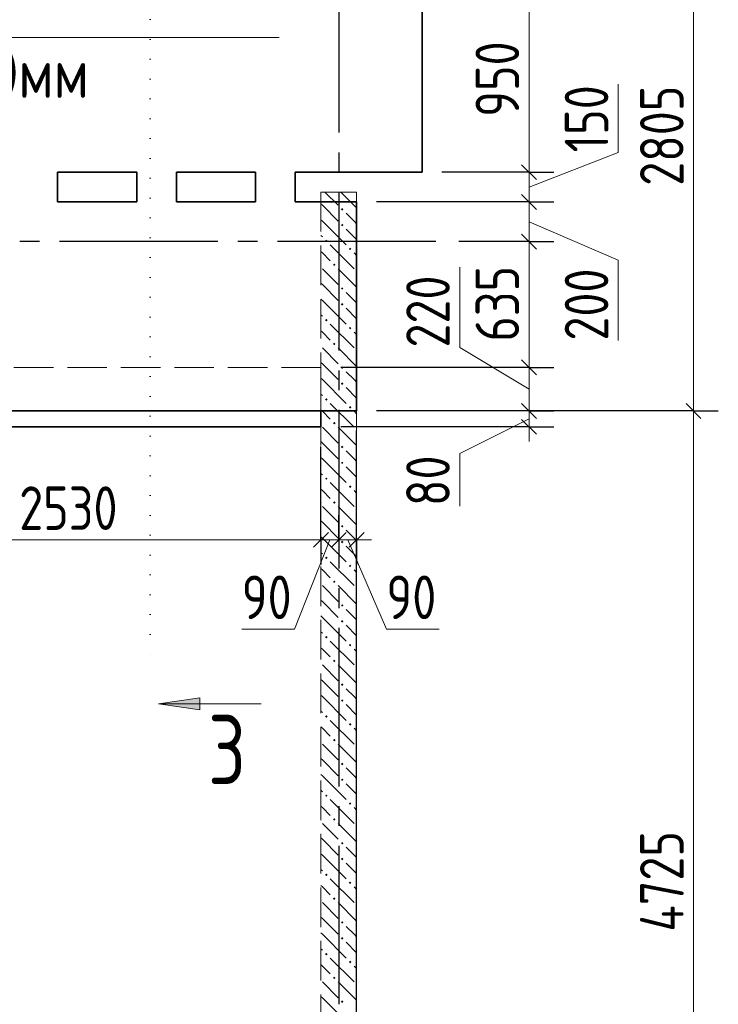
# Model space of a CAD drawing. Header units: millimetres. Extents: x 0 to 43617, y 0 to 29700.
# Tile 13 of 14: x 33459 to 36985, y 19600 to 24570. Entities that reach past the tile are written whole.
import ezdxf

# ---------------------------------------------------------------- set-up
doc = ezdxf.new("R2010")
doc.units = ezdxf.units.MM
for name, pattern in [('______2', [270, 200, -70]), ('______5', [1100, 800, -100, 100, -100]), ('______9', [100, 0, -100])]:
    doc.linetypes.add(name, pattern=pattern)
for name, color, linetype, lineweight in [('Standard', 7, 'Continuous', 25), ('ЖБ Балка Вышележаща', 7, 'Continuous', 35), ('ЖБ Балка Нижележащая', 7, 'Continuous', 35), ('ЖБ Перекрытие верхний уровень', 7, 'Continuous', 35), ('ЖБ Стена верхний уровень', 7, 'Continuous', 35), ('Оси', 40, '______5', 18), ('Примечания', 7, 'Continuous', 25), ('Узлы символ', 7, 'Continuous', 25)]:
    doc.layers.add(name, color=color, linetype=linetype, lineweight=lineweight)
doc.styles.add('GOST 2.304-81', font='txt')
doc.styles.add('ISOCPEUR', font='txt')

msp = doc.modelspace()

# ---------------------------------------------------------------- hatches: boundary and pattern name
at = {"layer": 'ЖБ Стена верхний уровень', "linetype": 'Continuous', "lineweight": 18, "transparency": 33554687}
for points in [[(35080.5, 23613.1), (35087, 23619.6), (35093.5, 23613.1), (35087, 23606.6)], [(35080.5, 23533.1), (35087, 23539.6), (35093.5, 23533.1), (35087, 23526.6)], [(35000.4, 23453.1), (35006.9, 23459.6), (35013.5, 23453.1), (35006.9, 23446.6)], [(35120.4, 23413.1), (35127, 23419.6), (35133.5, 23413.1), (35127, 23406.6)], [(35040.4, 23333.1), (35047, 23339.6), (35053.5, 23333.1), (35047, 23326.6)], [(35080.5, 23213.1), (35087, 23219.6), (35093.5, 23213.1), (35087, 23206.6)], [(35080.5, 23133.1), (35087, 23139.6), (35093.5, 23133.1), (35087, 23126.6)], [(35000.4, 23053.1), (35006.9, 23059.6), (35013.5, 23053.1), (35006.9, 23046.6)], [(35120.4, 23013.1), (35127, 23019.6), (35133.5, 23013.1), (35127, 23006.6)], [(35040.4, 22933.1), (35047, 22939.6), (35053.5, 22933.1), (35047, 22926.6)], [(35080.5, 22813.1), (35087, 22819.6), (35093.5, 22813.1), (35087, 22806.6)], [(35080.5, 22733.1), (35087, 22739.6), (35093.5, 22733.1), (35087, 22726.6)], [(35000.4, 22653.1), (35006.9, 22659.6), (35013.5, 22653.1), (35006.9, 22646.6)], [(35120.4, 22613.1), (35127, 22619.6), (35133.5, 22613.1), (35127, 22606.6)], [(35040.4, 22533.1), (35047, 22539.6), (35053.5, 22533.1), (35047, 22526.6)], [(35080.5, 22413.1), (35087, 22419.6), (35093.5, 22413.1), (35087, 22406.6)], [(35080.5, 22333.1), (35087, 22339.6), (35093.5, 22333.1), (35087, 22326.6)], [(35000.4, 22253.1), (35006.9, 22259.6), (35013.5, 22253.1), (35006.9, 22246.6)], [(35120.4, 22213.1), (35127, 22219.6), (35133.5, 22213.1), (35127, 22206.6)], [(35040.4, 22133.1), (35047, 22139.6), (35053.5, 22133.1), (35047, 22126.6)], [(35080.5, 22013.1), (35087, 22019.6), (35093.5, 22013.1), (35087, 22006.6)], [(35080.5, 21933.1), (35087, 21939.6), (35093.5, 21933.1), (35087, 21926.6)], [(35000.4, 21853.1), (35006.9, 21859.6), (35013.5, 21853.1), (35006.9, 21846.6)], [(35120.4, 21813.1), (35127, 21819.6), (35133.5, 21813.1), (35127, 21806.6)], [(35040.4, 21733.1), (35047, 21739.6), (35053.5, 21733.1), (35047, 21726.6)], [(35080.5, 21613.1), (35087, 21619.6), (35093.5, 21613.1), (35087, 21606.6)], [(35080.5, 21533.1), (35087, 21539.6), (35093.5, 21533.1), (35087, 21526.6)], [(35000.4, 21453.1), (35006.9, 21459.6), (35013.5, 21453.1), (35006.9, 21446.6)], [(35120.4, 21413.1), (35127, 21419.6), (35133.5, 21413.1), (35127, 21406.6)], [(35040.4, 21333.1), (35047, 21339.6), (35053.5, 21333.1), (35047, 21326.6)], [(35080.5, 21213.1), (35087, 21219.6), (35093.5, 21213.1), (35087, 21206.6)], [(35080.5, 21133.1), (35087, 21139.6), (35093.5, 21133.1), (35087, 21126.6)], [(35000.4, 21053.1), (35006.9, 21059.6), (35013.5, 21053.1), (35006.9, 21046.6)], [(35120.4, 21013.1), (35127, 21019.6), (35133.5, 21013.1), (35127, 21006.6)], [(35040.4, 20933.1), (35047, 20939.6), (35053.5, 20933.1), (35047, 20926.6)], [(35080.5, 20813.1), (35087, 20819.6), (35093.5, 20813.1), (35087, 20806.6)], [(35080.5, 20733.1), (35087, 20739.6), (35093.5, 20733.1), (35087, 20726.6)], [(35000.4, 20653.1), (35006.9, 20659.6), (35013.5, 20653.1), (35006.9, 20646.6)], [(35120.4, 20613.1), (35127, 20619.6), (35133.5, 20613.1), (35127, 20606.6)], [(35040.4, 20533.1), (35047, 20539.6), (35053.5, 20533.1), (35047, 20526.6)], [(35080.5, 20413.1), (35087, 20419.6), (35093.5, 20413.1), (35087, 20406.6)], [(35080.5, 20333.1), (35087, 20339.6), (35093.5, 20333.1), (35087, 20326.6)], [(35000.4, 20253.1), (35006.9, 20259.6), (35013.5, 20253.1), (35006.9, 20246.6)], [(35120.4, 20213.1), (35127, 20219.6), (35133.5, 20213.1), (35127, 20206.6)], [(35040.4, 20133.1), (35047, 20139.6), (35053.5, 20133.1), (35047, 20126.6)], [(35080.5, 20013.1), (35087, 20019.6), (35093.5, 20013.1), (35087, 20006.6)], [(35080.5, 19933.1), (35087, 19939.6), (35093.5, 19933.1), (35087, 19926.6)], [(35000.4, 19853.1), (35006.9, 19859.6), (35013.5, 19853.1), (35006.9, 19846.6)], [(35120.4, 19813.1), (35127, 19819.6), (35133.5, 19813.1), (35127, 19806.6)], [(35040.4, 19733.1), (35047, 19739.6), (35053.5, 19733.1), (35047, 19726.6)], [(35080.5, 19613.1), (35087, 19619.6), (35093.5, 19613.1), (35087, 19606.6)]]:
    msp.add_hatch(color=7, dxfattribs=at).paths.add_polyline_path(points, flags=16)
at = {"layer": 'Узлы символ', "linetype": 'Continuous', "lineweight": 13, "transparency": 33554687}
msp.add_hatch(color=7, dxfattribs=at).paths.add_polyline_path([(34369.2, 21086.2), (34159.2, 21116.2), (34369.2, 21146.2)], flags=16)

# ---------------------------------------------------------------- linework, layer by layer
at = {"layer": 'Standard', "color": 7, "linetype": 'Continuous', "lineweight": 13, "transparency": 33554687}
for p, q in [((36480, 23900), (36480, 24244.1)), ((36030, 23725), (36480, 23900)), ((36030, 23800), (36030, 23650)), ((36030, 23650), (36030, 23450)), ((36030, 23550), (36480, 23356.6)), ((36030, 23450), (36030, 22815)), ((35680, 22915), (35680, 23321.6)), ((36480, 23356.6), (36480, 22950)), ((36030, 22705), (35680, 22915)), ((36030, 22815), (36030, 22595)), ((36030, 22595), (36030, 22515)), ((36860, 22595), (36860, 17870)), ((36030, 22555), (35680, 22380.9)), ((36030, 22515), (36030, 22440)), ((35680, 22380.9), (35680, 22115)), ((35025, 21944.3), (34845.9, 21494.3)), ((35070, 21944.3), (34980, 21944.3)), ((35160, 21944.3), (35070, 21944.3)), ((35115, 21944.3), (35310, 21494.3)), ((35160, 21944.3), (35235, 21944.3)), ((34845.9, 21494.3), (34580, 21494.3)), ((35310, 21494.3), (35575.9, 21494.3))]:
    msp.add_line(p, q, dxfattribs=at)
at = {"layer": 'Standard', "color": 7, "linetype": 'Continuous', "lineweight": 25, "transparency": 33554687}
for p, q in [((35992.5, 23837.5), (36067.5, 23762.5)), ((35992.5, 23687.5), (36067.5, 23612.5)), ((35992.5, 23487.5), (36067.5, 23412.5)), ((35992.5, 22852.5), (36067.5, 22777.5)), ((35992.5, 22632.5), (36067.5, 22557.5)), ((36822.5, 22632.5), (36897.5, 22557.5)), ((35992.5, 22552.5), (36067.5, 22477.5)), ((35017.5, 21981.8), (34942.5, 21906.8)), ((35107.5, 21981.8), (35032.5, 21906.8)), ((35197.5, 21981.8), (35122.5, 21906.8))]:
    msp.add_line(p, q, dxfattribs=at)
at = {"layer": 'Standard', "color": 251, "linetype": 'Continuous', "lineweight": -3, "true_color": 0x656565, "transparency": 33554687}
for p, q in [((36030, 23800), (35905, 23800)), ((36030, 23800), (36155, 23800)), ((36030, 23650), (35905, 23650)), ((36030, 23650), (36155, 23650)), ((36030, 23450), (35905, 23450)), ((36030, 23450), (36155, 23450)), ((36030, 22815), (35905, 22815)), ((36030, 22815), (36155, 22815)), ((36030, 22595), (35905, 22595)), ((36030, 22595), (36155, 22595)), ((36860, 22595), (36735, 22595)), ((36860, 22595), (36985, 22595)), ((36030, 22515), (35905, 22515)), ((36030, 22515), (36155, 22515)), ((35160, 16870), (35160, 22495)), ((35160, 21944.3), (35160, 22495)), ((34980, 21944.3), (34980, 22415)), ((34980, 21944.3), (34980, 22069.3)), ((35070, 21944.3), (35070, 22069.3)), ((35160, 21944.3), (35160, 22069.3)), ((35070, 21944.3), (35070, 22059.3)), ((34980, 21944.3), (34980, 21819.3)), ((35070, 21944.3), (35070, 21819.3)), ((35160, 21944.3), (35160, 21819.3))]:
    msp.add_line(p, q, dxfattribs=at)
at = {"layer": 'Standard', "color": 7, "linetype": 'Continuous', "lineweight": 13, "transparency": 33554687}
for points in [[(36860, 25400), (36860, 23667.5), (36860, 23667.5), (36860, 22595)], [(36030, 24750), (36030, 24684.6), (36030, 24684.6), (36030, 24602.3), (36030, 24602.3), (36030, 23800)], [(34980, 21944.3), (33507.6, 21944.3), (33507.6, 21944.3), (32450, 21944.3)]]:
    msp.add_lwpolyline(points, dxfattribs=at)
at = {"layer": 'Standard', "color": 251, "linetype": 'Continuous', "lineweight": -3, "true_color": 0x656565, "transparency": 33554687}
for points in [[(36030, 23800), (36013, 23800), (36013, 23800), (35880.5, 23800), (35880.5, 23800), (35826.5, 23800), (35826.5, 23800), (35590, 23800)], [(36030, 23650), (36013, 23650), (36013, 23650), (35861.5, 23650), (35861.5, 23650), (35799.8, 23650), (35799.8, 23650), (35260, 23650)], [(36030, 23450), (36013, 23450), (36013, 23450), (35836.2, 23450), (35836.2, 23450), (35764.2, 23450), (35764.2, 23450), (35675.2, 23450)], [(36030, 22815), (35755.8, 22815), (35755.8, 22815), (35080, 22815)], [(36860, 22595), (36843, 22595), (36843, 22595), (35260, 22595)], [(36030, 22595), (35727.9, 22595), (35727.9, 22595), (35260, 22595)], [(36030, 22515), (35717.8, 22515), (35717.8, 22515), (35080, 22515)]]:
    msp.add_lwpolyline(points, dxfattribs=at)
at = {"layer": 'ЖБ Балка Вышележаща', "color": 7, "linetype": 'Continuous', "lineweight": 35, "transparency": 33554687}
for p, q in [((34980, 22515), (34980, 22595)), ((32450, 22515), (34980, 22515))]:
    msp.add_line(p, q, dxfattribs=at)
at = {"layer": 'ЖБ Балка Нижележащая', "color": 251, "linetype": '______2', "lineweight": 18, "true_color": 0x656565, "transparency": 33554687}
for p, q in [((34980, 22815), (32450, 22815)), ((34980, 22595), (34980, 22815))]:
    msp.add_line(p, q, dxfattribs=at)
at = {"layer": 'ЖБ Перекрытие верхний уровень', "color": 7, "linetype": 'Continuous', "lineweight": 35, "transparency": 33554687}
for p, q in [((35490, 23800), (35490, 25400)), ((33650, 23650), (33650, 23800)), ((33650, 23800), (34050, 23800)), ((34050, 23800), (34050, 23650)), ((34250, 23650), (34250, 23800)), ((34250, 23800), (34650, 23800)), ((34650, 23800), (34650, 23650)), ((34850, 23650), (34850, 23800)), ((34850, 23800), (35490, 23800)), ((34050, 23650), (33650, 23650)), ((34650, 23650), (34250, 23650)), ((35160, 23650), (34850, 23650)), ((35160, 22595), (35160, 23650)), ((32450, 22595), (35160, 22595))]:
    msp.add_line(p, q, dxfattribs=at)
at = {"layer": 'ЖБ Стена верхний уровень', "color": 251, "linetype": '______2', "lineweight": 13, "true_color": 0x656565, "transparency": 33554687}
for p, q in [((34980, 23700), (34980, 18550)), ((35160, 23700), (34980, 23700)), ((35160, 17870), (35160, 23700))]:
    msp.add_line(p, q, dxfattribs=at)
at = {"layer": 'ЖБ Стена верхний уровень', "color": 9, "linetype": 'Continuous', "lineweight": 18, "true_color": 0xc7c7c7, "transparency": 33554687}
for p, q in [((35000.1, 23700), (35067, 23633.1)), ((35080.1, 23700), (35160, 23620.1)), ((34987, 23633.1), (34980, 23640.1)), ((34987, 23633.1), (35067, 23553.1)), ((34980, 23560.1), (34987, 23553.1)), ((35147, 23553.1), (35106.9, 23593.1)), ((34987, 23553.1), (35106.9, 23433.1)), ((35106.9, 23513.1), (35160, 23460.1)), ((35160, 23540.1), (35147, 23553.1)), ((34980, 23480.1), (34987, 23473.1)), ((35027, 23433.1), (35147, 23313.1)), ((34987, 23393.1), (34980, 23400.1)), ((35027, 23353.1), (34987, 23393.1)), ((35147, 23393.1), (35160, 23380.1)), ((34987, 23313.1), (35067, 23233.1)), ((35067, 23313.1), (35160, 23220.1)), ((34987, 23233.1), (34980, 23240.1)), ((34987, 23233.1), (35067, 23153.1)), ((35147, 23153.1), (35106.9, 23193.1)), ((34980, 23160.1), (34987, 23153.1)), ((34987, 23153.1), (35106.9, 23033.1)), ((35106.9, 23113.1), (35160, 23060.1)), ((35160, 23140.1), (35147, 23153.1)), ((34980, 23080.1), (34987, 23073.1)), ((35027, 23033.1), (35147, 22913.1)), ((34987, 22993.1), (34980, 23000.1)), ((35027, 22953.1), (34987, 22993.1)), ((35147, 22993.1), (35160, 22980.1)), ((34987, 22913.1), (35067, 22833.1)), ((35067, 22913.1), (35160, 22820.1)), ((34987, 22833.1), (34980, 22840.1)), ((34987, 22833.1), (35067, 22753.1)), ((35147, 22753.1), (35106.9, 22793.1)), ((34980, 22760.1), (34987, 22753.1)), ((34987, 22753.1), (35106.9, 22633.1)), ((35160, 22740.1), (35147, 22753.1)), ((34980, 22680.1), (34987, 22673.1)), ((35106.9, 22713.1), (35160, 22660.1)), ((35027, 22633.1), (35147, 22513.1)), ((34987, 22593.1), (34980, 22600.1)), ((35027, 22553.1), (34987, 22593.1)), ((35147, 22593.1), (35160, 22580.1)), ((34987, 22513.1), (35067, 22433.1)), ((35067, 22513.1), (35160, 22420.1)), ((34987, 22433.1), (34980, 22440.1)), ((34987, 22433.1), (35067, 22353.1)), ((35147, 22353.1), (35106.9, 22393.1)), ((34980, 22360.1), (34987, 22353.1)), ((34987, 22353.1), (35106.9, 22233.1)), ((35160, 22340.1), (35147, 22353.1)), ((34980, 22280.1), (34987, 22273.1)), ((35106.9, 22313.1), (35160, 22260.1)), ((35027, 22233.1), (35147, 22113.1)), ((34987, 22193.1), (34980, 22200.1)), ((35027, 22153.1), (34987, 22193.1)), ((35147, 22193.1), (35160, 22180.1)), ((34987, 22113.1), (35067, 22033.1)), ((35067, 22113.1), (35160, 22020.1)), ((34987, 22033.1), (34980, 22040.1)), ((34987, 22033.1), (35067, 21953.1)), ((35147, 21953.1), (35106.9, 21993.1)), ((34980, 21960.1), (34987, 21953.1)), ((34987, 21953.1), (35106.9, 21833.1)), ((35160, 21940.1), (35147, 21953.1)), ((34980, 21880.1), (34987, 21873.1)), ((35106.9, 21913.1), (35160, 21860.1)), ((35027, 21833.1), (35147, 21713.1)), ((34987, 21793.1), (34980, 21800.1)), ((35027, 21753.1), (34987, 21793.1)), ((35147, 21793.1), (35160, 21780.1)), ((34987, 21713.1), (35067, 21633.1)), ((35067, 21713.1), (35160, 21620.1)), ((34987, 21633.1), (34980, 21640.1)), ((34987, 21633.1), (35067, 21553.1)), ((35147, 21553.1), (35106.9, 21593.1)), ((34980, 21560.1), (34987, 21553.1)), ((34987, 21553.1), (35106.9, 21433.1)), ((35160, 21540.1), (35147, 21553.1)), ((34980, 21480.1), (34987, 21473.1)), ((35106.9, 21513.1), (35160, 21460.1)), ((35027, 21433.1), (35147, 21313.1)), ((34987, 21393.1), (34980, 21400.1)), ((35027, 21353.1), (34987, 21393.1)), ((35147, 21393.1), (35160, 21380.1)), ((34987, 21313.1), (35067, 21233.1)), ((35067, 21313.1), (35160, 21220.1)), ((34987, 21233.1), (34980, 21240.1)), ((34987, 21233.1), (35067, 21153.1)), ((35147, 21153.1), (35106.9, 21193.1)), ((34980, 21160.1), (34987, 21153.1)), ((34987, 21153.1), (35106.9, 21033.1)), ((35160, 21140.1), (35147, 21153.1)), ((34980, 21080.1), (34987, 21073.1)), ((35106.9, 21113.1), (35160, 21060.1)), ((35027, 21033.1), (35147, 20913.1)), ((34987, 20993.1), (34980, 21000.1)), ((35027, 20953.1), (34987, 20993.1)), ((35147, 20993.1), (35160, 20980.1)), ((34987, 20913.1), (35067, 20833.1)), ((35067, 20913.1), (35160, 20820.1)), ((34987, 20833.1), (34980, 20840.1)), ((34987, 20833.1), (35067, 20753.1)), ((35147, 20753.1), (35106.9, 20793.1)), ((34980, 20760.1), (34987, 20753.1)), ((34987, 20753.1), (35106.9, 20633.1)), ((35160, 20740.1), (35147, 20753.1)), ((34980, 20680.1), (34987, 20673.1)), ((35106.9, 20713.1), (35160, 20660.1)), ((35027, 20633.1), (35147, 20513.1)), ((34987, 20593.1), (34980, 20600.1)), ((35027, 20553.1), (34987, 20593.1)), ((35147, 20593.1), (35160, 20580.1)), ((34987, 20513.1), (35067, 20433.1)), ((35067, 20513.1), (35160, 20420.1)), ((34987, 20433.1), (34980, 20440.1)), ((34987, 20433.1), (35067, 20353.1)), ((35147, 20353.1), (35106.9, 20393.1)), ((34980, 20360.1), (34987, 20353.1)), ((34987, 20353.1), (35106.9, 20233.1)), ((35160, 20340.1), (35147, 20353.1)), ((34980, 20280.1), (34987, 20273.1)), ((35106.9, 20313.1), (35160, 20260.1)), ((35027, 20233.1), (35147, 20113.1)), ((34987, 20193.1), (34980, 20200.1)), ((35027, 20153.1), (34987, 20193.1)), ((35147, 20193.1), (35160, 20180.1)), ((34987, 20113.1), (35067, 20033.1)), ((35067, 20113.1), (35160, 20020.1)), ((34987, 20033.1), (34980, 20040.1)), ((34987, 20033.1), (35067, 19953.1)), ((35147, 19953.1), (35106.9, 19993.1)), ((34980, 19960.1), (34987, 19953.1)), ((34987, 19953.1), (35106.9, 19833.1)), ((35160, 19940.1), (35147, 19953.1)), ((35106.9, 19913.1), (35160, 19860.1)), ((34980, 19880.1), (34987, 19873.1)), ((35027, 19833.1), (35147, 19713.1)), ((34987, 19793.1), (34980, 19800.1)), ((35027, 19753.1), (34987, 19793.1)), ((35147, 19793.1), (35160, 19780.1)), ((34987, 19713.1), (35067, 19633.1)), ((35067, 19713.1), (35160, 19620.1)), ((34987, 19633.1), (34980, 19640.1)), ((34987, 19633.1), (35067, 19553.1))]:
    msp.add_line(p, q, dxfattribs=at)
at = {"layer": 'Оси', "color": 8, "linetype": '______5', "lineweight": -3, "transparency": 33554687}
for p, q in [((35070, 25900), (35070, 15450)), ((35560, 23450), (3700, 23450)), ((35560, 23450), (3700, 23450))]:
    msp.add_line(p, q, dxfattribs=at)
at = {"layer": 'Примечания', "color": 7, "linetype": 'Continuous', "lineweight": 13, "transparency": 33554687}
msp.add_lwpolyline([(34769.3, 24480.5), (31450, 24480.5), (31450, 23850)], dxfattribs=at)
at = {"layer": 'Узлы символ', "color": 7, "linetype": '______9', "lineweight": 13, "transparency": 33554687}
msp.add_line((34117.6, 25071), (34117.6, 21337.9), dxfattribs=at)
at = {"layer": 'Узлы символ', "color": 7, "linetype": 'Continuous', "lineweight": 13, "transparency": 33554687}
for p, q in [((34159.2, 21116.2), (34369.2, 21146.2)), ((34369.2, 21146.2), (34369.2, 21086.2)), ((34159.2, 21116.2), (34678.4, 21116.2)), ((34159.2, 21116.2), (34159.2, 21116.2)), ((34159.2, 21116.2), (34159.2, 21116.2)), ((34159.2, 21116.2), (34159.2, 21116.2)), ((34369.2, 21086.2), (34159.2, 21116.2)), ((34369.2, 21116.2), (34384.2, 21116.2))]:
    msp.add_line(p, q, dxfattribs=at)

# ---------------------------------------------------------------- texts
at = {"layer": 'Standard', "color": 7, "linetype": 'Continuous', "lineweight": 25, "transparency": 33554687, "char_height": 220, "attachment_point": 7, "rotation": 90, "style": 'GOST 2.304-81'}
for s, insert, width in [('950', (35980, 24079.5), 516.39), ('150', (36430, 23900), 469.509), ('2805', (36810, 23731.7), 657.046), ('635', (35980, 22944.9), 500.82), ('200', (36430, 22950), 531.96), ('220', (35630, 22915), 531.967), ('80', (35630, 22115), 391.305), ('4725', (36810, 19966.7), 657.058)]:
    msp.add_mtext(s, dxfattribs=dict(at, insert=insert, width=width))
at = {"layer": 'Standard', "color": 7, "linetype": 'Continuous', "lineweight": 25, "transparency": 33554687, "char_height": 220, "attachment_point": 7, "style": 'GOST 2.304-81'}
for s, insert, width in [('2530', (33457, 21994.3), 641.476), ('90', (34580, 21544.3), 391.317), ('90', (35310, 21544.3), 391.311)]:
    msp.add_mtext(s, dxfattribs=dict(at, insert=insert, width=width))
at = {"layer": 'Примечания', "color": 7, "linetype": 'Continuous', "lineweight": 25, "transparency": 33554687, "insert": (32669.3, 24175.5), "char_height": 250, "width": 1279.437, "attachment_point": 7, "style": 'GOST 2.304-81'}
msp.add_mtext('ш.\\~600мм', dxfattribs=at)
at = {"layer": 'Узлы символ', "color": 7, "linetype": 'Continuous', "lineweight": 35, "transparency": 33554687, "insert": (34409.5, 20710.9), "char_height": 350, "width": 380.819, "attachment_point": 7, "style": 'ISOCPEUR'}
msp.add_mtext('\\W0.78;3', dxfattribs=at)

doc.saveas('drawing.dxf')
